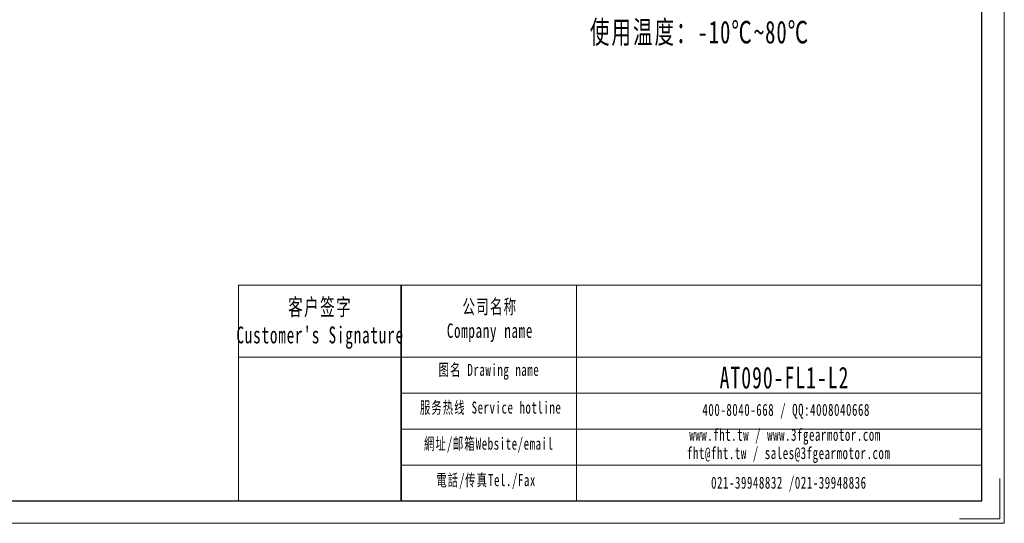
# Model space of a CAD drawing. Header units: millimetres. Extents: x -31 to 721, y -1 to 531.
# Tile 2 of 3: x 329 to 721, y -1 to 200. Entities that reach past the tile are written whole.
import ezdxf

# ---------------------------------------------------------------- set-up
doc = ezdxf.new("R2010")
doc.units = ezdxf.units.MM
doc.layers.get('0').update_dxf_attribs({"lineweight": 35})
for name, color, linetype, lineweight in [('7标注层', 4, 'Continuous', 18), ('SLD-0', 7, 'Continuous', 18), ('图框_外框线', 7, 'Continuous', 18), ('尺寸线层', 3, 'Continuous', 18)]:
    doc.layers.add(name, color=color, linetype=linetype, lineweight=lineweight)
doc.styles.add('标准', font='txt', dxfattribs={"width": 0.667})

msp = doc.modelspace()

# ---------------------------------------------------------------- linework, layer by layer
msp.add_line((480.7985, 93.7433), (480.7985, 7.771))
at = {"layer": '7标注层', "color": 0}
msp.add_line((415.9459, 93.7433), (415.9459, 7.7857), dxfattribs=at)
at = {"layer": '图框_外框线'}
for p, q in [((415.9459, 93.7433), (480.7985, 93.7433)), ((480.7985, 93.7433), (480.7985, 7.7857)), ((480.7985, 93.7433), (712.3412, 93.7433)), ((550.6729, 93.7433), (550.6729, 7.7857)), ((415.9459, 65.0592), (480.7985, 65.0592)), ((480.7985, 65.0592), (712.3412, 65.0592)), ((480.7985, 50.7171), (712.3412, 50.7171)), ((480.7985, 36.3751), (712.3412, 36.3751)), ((480.7985, 22.033), (712.3412, 22.033))]:
    msp.add_line(p, q, dxfattribs=at)
at = {"layer": '图框_外框线', "color": 3}
msp.add_lwpolyline([(-30.8311, -1.1682), (721.2951, -1.1682), (721.2951, 530.6925), (-30.8311, 530.6925)], close=True, dxfattribs=at)
at = {"layer": '图框_外框线', "color": 3, "lineweight": 25}
msp.add_lwpolyline([(13.9383, 7.7857), (712.3412, 7.7857), (712.3412, 521.7386), (13.9383, 521.7386)], close=True, dxfattribs=at)
at = {"layer": '图框_外框线', "color": 3}
msp.add_lwpolyline([(719.5043, 16.7396), (719.5043, 0.6226), (703.3873, 0.6226)], dxfattribs=at)

# ---------------------------------------------------------------- texts
at = {"layer": 'SLD-0', "color": 1, "attachment_point": 2, "style": '标准'}
for s, insert, char_height, width in [("\\T1.1;客户签字\\PCustomer's Signature", (448.484, 88.4367), 6.692961, 83.261122), ('\\T1.1;公司名称\\PCompany name', (516.1789, 88.0814), 5.736823, 74.273952), ('\\T1.1;图名 Drawing name', (515.7867, 62.4155), 4.780686, 61.138687), ('\\T1.1;\\pxt5.83333;{\\H1.50606x;\\C256;AT090-FL1-L2}', (633.6516, 61.2611), 5.736823, 48.707888), ('\\T1.1;服务热线 Service hotline', (516.4647, 47.3827), 4.780686, 68.114371), ('\\T1.1;400-8040-668 / QQ:4008040668', (634.3104, 46.4692), 4.780686, 139.191637), ('\\T1.1;www.fht.tw / www.3fgearmotor.com ', (633.8696, 36.5117), 4.780686, 139.348328), ('\\T1.1;網址/邮箱Website/email', (515.7203, 32.9792), 4.780686, 70.900649), ('\\T1.1;\\pxt12;fht@fht.tw / sales@3fgearmotor.com ', (635.3266, 29.232), 4.780686, 139.348328), ('\\T1.1;電話/传真Tel./Fax', (514.6492, 18.4635), 4.780686, 71.753376), ('\\T1.1;021-39948832 /021-39948836 ', (635.3766, 17.4182), 4.780686, 106.40299)]:
    msp.add_mtext(s, dxfattribs=dict(at, insert=insert, char_height=char_height, width=width))
at = {"layer": '尺寸线层', "insert": (556.0519, 354.5666), "char_height": 5.25, "width": 134.069395, "attachment_point": 1, "line_spacing_factor": 1.15057, "style": '标准'}
msp.add_mtext('\\T1.1;{\\H1.71429x;性能参数：\\P减速比：1:12~100\\P额定输出力矩：78 N.m\\P最大加速力矩：1.5倍额定扭矩\\P额定输入转速：3000 rpm\\P容许径向力：1700 N\\P容许轴向力：850 N\\P回程间隙：≤12 arcmin\\P使用寿命：＞20000 h\\P使用温度：-10℃~80℃\\P}', dxfattribs=at)

doc.saveas('drawing.dxf')
